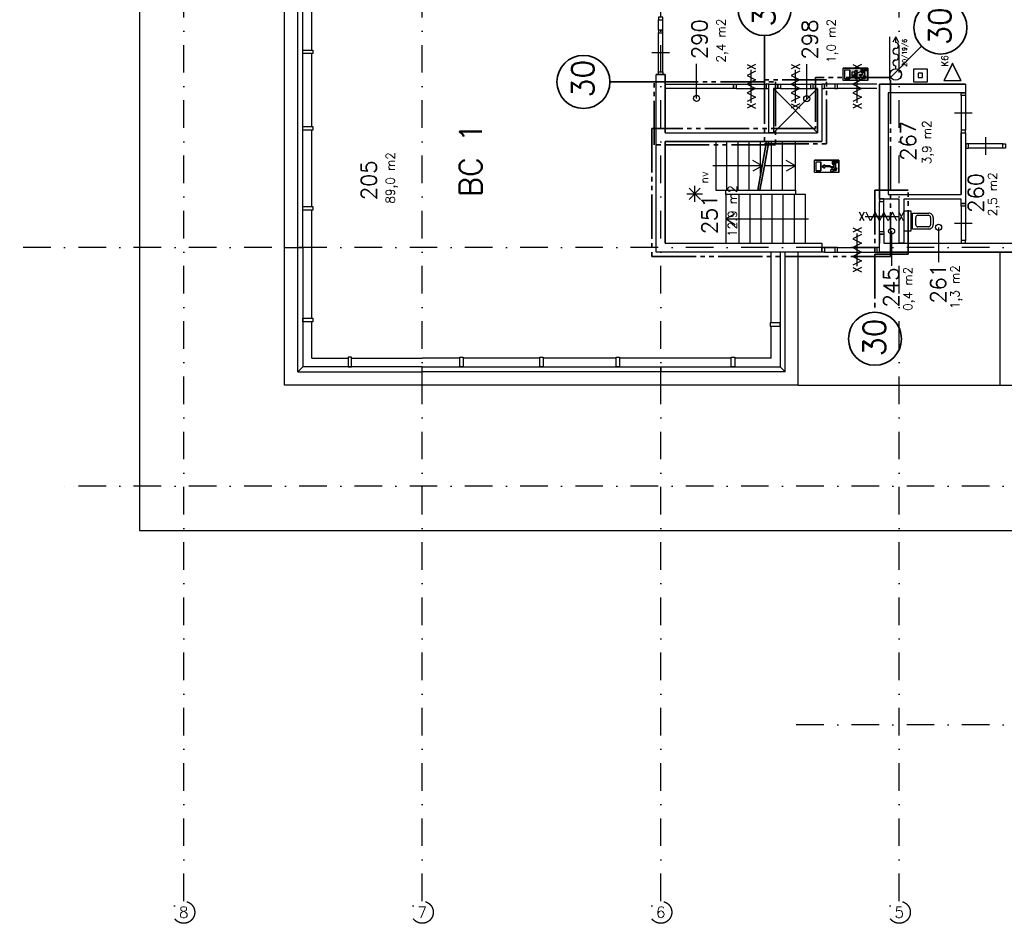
# Model space of a CAD drawing. Extents: x 36324 to 146208, y 143889 to 220609.
# Tile 11 of 21: x 101250 to 123541, y 143889 to 164339. Entities that reach past the tile are written whole.
import ezdxf
from ezdxf.enums import TextEntityAlignment as Align

# ---------------------------------------------------------------- set-up
doc = ezdxf.new("R2010")
doc.units = 0
doc.header["$LTSCALE"] = 100
doc.linetypes.add('B0302', pattern=[12.5, 6.25, -3.125, 0, -3.125])
doc.linetypes.add('B0804', pattern=[15, 10, -1, 1, -1, 1, -1])
for name, color, linetype in [('Bouwkundig', 253, 'CONTINUOUS'), ('Bouwkundig tekst', 252, 'CONTINUOUS'), ('Stramien', 252, 'B0302')]:
    doc.layers.add(name, color=color, linetype=linetype)
doc.layers.add('brandscheiding', color=40, linetype='B0804', lineweight=35)
doc.styles.add('bouwk tekst', font='romans.shx')
doc.styles.get("Standard").update_dxf_attribs({"font": 'romans.shx'})

msp = doc.modelspace()

# ---------------------------------------------------------------- hatches: boundary and pattern name
at = {"layer": 'brandscheiding'}
h = msp.add_hatch(color=256, dxfattribs=at)
h.paths.add_polyline_path([(119894, 162961), (119894, 163238), (120171, 163238), (120171, 163182), (120142, 163139), (120166, 163139), (120166, 163010), (120193, 163010), (120193, 163139), (120216, 163139), (120179, 163195), (120171, 163182), (120171, 163238), (120449, 163238), (120449, 162961)])
h.paths.add_polyline_path([(120042, 163201), (119931, 163201), (119931, 162998), (120042, 162998)], flags=16)
h.paths.add_polyline_path([(120264, 163100), (120264, 163076), (120296, 163076), (120296, 163043), (120296, 163043), (120296, 163043), (120297, 163043), (120297, 163043), (120298, 163043), (120298, 163043), (120299, 163042), (120303, 163041), (120304, 163041), (120310, 163038), (120310, 163038), (120316, 163033), (120316, 163033), (120320, 163030), (120320, 163029), (120323, 163024), (120323, 163023), (120327, 163014), (120327, 163014), (120328, 163007), (120327, 163007), (120388, 163007), (120403, 163067), (120380, 163067), (120370, 163030), (120343, 163030), (120375, 163099), (120375, 163187), (120439, 163187), (120439, 163211), (120351, 163211), (120351, 163137), (120324, 163172), (120324, 163234), (120301, 163234), (120301, 163164), (120340, 163113), (120319, 163066), (120319, 163100)], flags=16)
h.paths.add_polyline_path([(120272, 162987), (120272, 162987), (120275, 162985), (120278, 162982), (120279, 162982), (120282, 162981), (120283, 162980), (120284, 162980), (120283, 162980), (120284, 162980), (120286, 162980), (120290, 162979), (120294, 162979), (120298, 162980), (120302, 162981), (120302, 162981), (120306, 162983), (120306, 162984), (120309, 162986), (120310, 162987), (120311, 162987), (120311, 162987), (120313, 162989), (120315, 162993), (120317, 162996), (120318, 162998), (120318, 162999), (120318, 162998), (120319, 163002), (120319, 163003), (120319, 163006), (120319, 163010), (120318, 163014), (120317, 163018), (120315, 163022), (120315, 163021), (120313, 163025), (120310, 163028), (120307, 163030), (120303, 163032), (120299, 163034), (120299, 163034), (120295, 163035), (120293, 163035), (120292, 163035), (120289, 163035), (120286, 163034), (120286, 163034), (120282, 163033), (120278, 163032), (120277, 163031), (120275, 163029), (120272, 163027), (120270, 163025), (120270, 163025), (120267, 163021), (120267, 163021), (120266, 163018), (120266, 163018), (120264, 163014), (120264, 163012), (120264, 163011), (120264, 163007), (120264, 163003), (120265, 162999), (120265, 162998), (120266, 162995), (120267, 162994), (120267, 162994), (120267, 162994), (120267, 162994), (120268, 162992), (120269, 162990), (120270, 162990), (120269, 162990)], flags=16)

# ---------------------------------------------------------------- linework, layer by layer
at = {"layer": 'Bouwkundig', "linetype": 'Continuous'}
for p, q in [((120949, 162971), (120949, 163949)), ((120951, 162971), (120951, 163949)), ((121083, 163952), (121016, 163830)), ((121083, 163949), (121018, 163830)), ((121082, 163820), (121082, 163947)), ((121083, 163952), (121149, 163830)), ((121083, 163949), (121148, 163830)), ((121084, 163820), (121084, 163947)), ((116573, 162556), (116573, 163341)), ((119069, 162549), (119069, 163334)), ((120449, 163238, 2600), (119894, 163238, 2600)), ((119894, 162961, 2600), (119894, 163238, 2600)), ((119931, 163201, 2600), (120042, 163201, 2600)), ((119931, 162998, 2600), (119931, 163201, 2600)), ((120042, 162998, 2600), (120042, 163201, 2600)), ((120142, 163139, 2600), (120179, 163195, 2600)), ((120179, 163195, 2600), (120216, 163139, 2600)), ((120301, 163164, 2600), (120301, 163234, 2600)), ((120301, 163234, 2600), (120324, 163234, 2600)), ((120324, 163234, 2600), (120324, 163172, 2600)), ((120351, 163137, 2600), (120324, 163172, 2600)), ((120351, 163211, 2600), (120351, 163137, 2600)), ((120439, 163211, 2600), (120351, 163211, 2600)), ((120375, 163099, 2600), (120375, 163187, 2600)), ((120375, 163187, 2600), (120439, 163187, 2600)), ((120439, 163187, 2600), (120439, 163211, 2600)), ((120449, 162961, 2600), (120449, 163238, 2600)), ((121082, 163229), (121082, 163295)), ((121084, 163229), (121084, 163295)), ((120449, 162961, 2600), (119894, 162961, 2600)), ((119931, 162998, 2600), (120042, 162998, 2600)), ((120166, 163139, 2600), (120142, 163139, 2600)), ((120166, 163010, 2600), (120166, 163139, 2600)), ((120193, 163010, 2600), (120193, 163139, 2600)), ((120216, 163139, 2600), (120193, 163139, 2600)), ((120264, 163100, 2600), (120264, 163076, 2600)), ((120264, 163100, 2600), (120319, 163100, 2600)), ((120264, 163076, 2600), (120296, 163076, 2600)), ((120296, 163043, 2600), (120296, 163076, 2600)), ((120341, 163113, 2600), (120301, 163164, 2600)), ((120319, 163066, 2600), (120340, 163113, 2600)), ((120319, 163066, 2600), (120319, 163100, 2600)), ((120327, 163007, 2600), (120388, 163007, 2600)), ((120343, 163030, 2600), (120375, 163099, 2600)), ((120370, 163030, 2600), (120343, 163030, 2600)), ((120370, 163030, 2600), (120380, 163067, 2600)), ((120380, 163067, 2600), (120403, 163067, 2600)), ((120388, 163007, 2600), (120403, 163067, 2600)), ((119241, 160880, 2600), (119241, 161158, 2600)), ((119796, 161158, 2600), (119241, 161158, 2600)), ((119278, 160917, 2600), (119278, 161121, 2600)), ((119278, 161121, 2600), (119389, 161121, 2600)), ((119389, 160917, 2600), (119389, 161121, 2600)), ((119472, 161056, 2600), (119417, 161019, 2600)), ((119417, 161019, 2600), (119472, 160982, 2600)), ((119472, 161033, 2600), (119472, 161056, 2600)), ((119602, 161033, 2600), (119472, 161033, 2600)), ((119472, 160982, 2600), (119472, 161005, 2600)), ((119602, 161005, 2600), (119472, 161005, 2600)), ((119602, 161005, 2600), (119602, 161033, 2600)), ((119611, 161019, 2600), (119667, 161019, 2600)), ((119611, 161019, 2600), (119611, 160996, 2600)), ((119611, 160996, 2600), (119643, 160996, 2600)), ((119643, 160962, 2600), (119643, 160996, 2600)), ((119648, 161084, 2600), (119648, 161153, 2600)), ((119648, 161153, 2600), (119671, 161153, 2600)), ((119688, 161032, 2600), (119648, 161084, 2600)), ((119667, 160985, 2600), (119688, 161032, 2600)), ((119667, 160985, 2600), (119667, 161019, 2600)), ((119671, 161153, 2600), (119671, 161092, 2600)), ((119699, 161056, 2600), (119671, 161092, 2600)), ((119691, 160950, 2600), (119722, 161018, 2600)), ((119718, 160950, 2600), (119691, 160950, 2600)), ((119699, 161130, 2600), (119699, 161056, 2600)), ((119787, 161130, 2600), (119699, 161130, 2600)), ((119718, 160950, 2600), (119727, 160987, 2600)), ((119722, 161018, 2600), (119722, 161107, 2600)), ((119722, 161107, 2600), (119787, 161107, 2600)), ((119727, 160987, 2600), (119751, 160987, 2600)), ((119736, 160926, 2600), (119751, 160987, 2600)), ((119787, 161107, 2600), (119787, 161130, 2600)), ((119796, 160880, 2600), (119796, 161158, 2600)), ((119796, 160880, 2600), (119241, 160880, 2600)), ((119278, 160917, 2600), (119389, 160917, 2600)), ((119675, 160926, 2600), (119736, 160926, 2600)), ((116660, 160273, 2600), (116404, 160529, 2600)), ((116404, 160273, 2600), (116658, 160528, 2600)), ((116532, 160220, 2600), (116532, 160581, 2600)), ((116351, 160401, 2600), (116711, 160401, 2600)), ((122053, 159639), (122053, 158854)), ((120990, 159553), (120990, 158768)), ((118877, 156066), (123449, 156066))]:
    msp.add_line(p, q, dxfattribs=at)
for points in [[(103963, 180466), (103963, 152780), (138363, 152780), (138363, 187180), (127177, 187180)], [(107663, 159180), (107663, 180580)], [(110363, 156066), (107249, 156066), (107249, 175380)], [(107549, 159180), (107549, 175380)], [(107863, 163650), (107863, 165430)], [(115713, 164100), (115713, 164336)], [(115813, 164100), (115813, 164336)], [(115713, 163155), (115713, 164040)], [(115813, 163155), (115813, 164040)], [(107863, 161920), (107863, 163570)], [(115563, 163598), (115763, 163598), (115963, 163598)], [(117716, 163328), (117910, 163228)], [(117910, 163328), (117716, 163228)], [(117910, 163177), (117716, 163078), (117910, 162979), (117716, 162880), (117910, 162781), (117716, 162682), (117910, 162583), (117716, 162484)], [(117813, 162458), (117813, 163203)], [(118910, 163328), (118716, 163228)], [(118716, 163328), (118910, 163228)], [(118910, 163177), (118716, 163078), (118910, 162979), (118716, 162880), (118910, 162781), (118716, 162682), (118910, 162583), (118716, 162484)], [(118813, 162458), (118813, 163203)], [(120307, 163328), (120113, 163228)], [(120113, 163328), (120307, 163228)], [(120307, 163177), (120113, 163078), (120307, 162979), (120113, 162880), (120307, 162781), (120113, 162682), (120307, 162583), (120113, 162484)], [(120210, 162458), (120210, 163203)], [(121791, 162928), (121491, 162928), (121491, 163228), (121791, 163228), (121791, 162928)], [(115863, 163095), (115663, 163095)], [(115663, 163095), (115863, 163095)], [(115663, 161780), (115663, 163095)], [(115663, 161680), (115663, 163095)], [(115863, 161780), (115863, 163095)], [(115863, 163095), (115863, 161780)], [(117813, 162630), (117813, 162830), (117813, 163030)], [(118813, 162630), (118813, 162830), (118813, 163030)], [(120210, 162630), (120210, 162830), (120210, 163030)], [(115863, 162880), (117413, 162880)], [(115863, 162780), (115863, 162880)], [(117413, 162780), (115863, 162780)], [(117413, 162880), (117413, 162780)], [(117473, 162880), (118153, 162880)], [(117473, 162780), (118153, 162781)], [(118213, 162780), (118213, 162880)], [(118213, 162880), (118413, 162880)], [(118213, 161780), (118213, 162780)], [(118413, 162780), (118313, 162780)], [(118313, 162780), (118313, 161780)], [(118313, 162780), (119313, 161780)], [(118313, 161780), (119313, 162780)], [(118313, 162780), (118313, 161780)], [(118413, 162880), (118413, 162780)], [(118473, 162880), (119153, 162880)], [(118473, 162780), (119153, 162781)], [(119213, 162880), (119413, 162880)], [(119213, 162780), (119213, 162880)], [(119313, 162780), (119213, 162780)], [(119313, 162780), (119313, 161780)], [(119313, 161780), (119313, 162780)], [(119413, 162880), (119413, 161780)], [(119413, 162880), (119413, 161780)], [(119708, 162880), (119473, 162880)], [(119708, 162780), (119473, 162780)], [(120652, 162880), (119768, 162880)], [(120652, 162780), (119768, 162780)], [(120713, 159080), (126661, 159080), (126661, 162880)], [(120713, 160280), (120713, 162880)], [(120713, 162880), (122661, 162880)], [(122661, 162880), (120713, 162880), (120713, 160285)], [(122661, 162880), (122661, 162680)], [(120913, 162680), (120913, 160380)], [(122661, 162680), (120913, 162680)], [(122561, 162680), (122661, 162680)], [(122561, 162620), (122561, 161841)], [(122661, 162620), (122661, 161841)], [(117716, 162433), (117910, 162333)], [(117910, 162433), (117716, 162333)], [(118910, 162433), (118716, 162333)], [(118716, 162433), (118910, 162333)], [(120307, 162433), (120113, 162333)], [(120113, 162433), (120307, 162333)], [(122411, 162231), (122611, 162231), (122811, 162231)], [(107863, 160110), (107863, 161840)], [(115663, 159080), (115663, 161780)], [(115663, 159080), (115663, 161680)], [(115863, 161780), (119313, 161780)], [(118313, 161780), (118213, 161780)], [(118313, 161780), (119313, 161780)], [(119413, 161780), (119413, 161580)], [(122561, 161780), (122661, 161780)], [(122561, 161780), (122661, 161780)], [(122561, 161780), (122561, 160380)], [(122561, 160380), (122561, 161780)], [(122661, 161780), (122661, 161529)], [(122661, 161780), (122661, 160330)], [(123121, 161279), (123121, 161479), (123121, 161679)], [(119413, 161580), (115863, 161580)], [(115863, 159280), (115863, 161580), (119413, 161580)], [(115863, 161580), (115863, 159280)], [(117263, 160480), (117263, 161580)], [(117513, 160480), (117513, 161580)], [(117763, 160480), (117763, 161580)], [(118013, 161580), (118013, 160775)], [(118263, 161580), (118263, 160480)], [(118513, 161580), (118513, 160480)], [(122661, 161429), (122661, 160182)], [(122671, 161529), (122671, 161429)], [(123511, 161529), (122731, 161529)], [(123511, 161429), (122731, 161429)], [(118059, 161030), (116943, 161030)], [(118059, 161030), (117847, 161153)], [(118059, 161030), (117847, 160907)], [(118813, 161030), (118109, 161030)], [(118813, 161030), (118600, 161153)], [(118813, 161030), (118600, 160907)], [(117238, 160380), (117238, 160480)], [(117538, 159280), (117538, 160380)], [(117788, 159280), (117788, 160380)], [(118038, 159280), (118038, 160380)], [(118288, 159280), (118288, 160380)], [(118538, 159280), (118538, 160380)], [(118788, 159280), (118788, 160380)], [(118813, 160480), (118813, 160380)], [(121163, 160280), (120713, 160280)], [(120913, 160380), (121213, 160380)], [(120913, 160380), (122561, 160380)], [(121163, 159280), (121163, 160280)], [(121213, 160380), (122561, 160380)], [(121263, 160280), (121263, 159280)], [(122561, 160280), (121263, 160280)], [(122561, 160182), (122561, 160280)], [(122661, 160330), (122661, 160182)], [(120713, 159545), (120713, 160226)], [(120813, 159545), (120813, 160226)], [(122661, 160182), (122561, 160182)], [(122561, 160122), (122561, 159343)], [(122661, 160122), (122661, 159343)], [(107863, 157582), (107863, 160030)], [(117238, 159830), (117451, 159953)], [(117238, 159830), (117451, 159953)], [(117238, 159830), (119108, 159830)], [(117238, 159830), (117451, 159707)], [(117238, 159830), (117451, 159707)], [(120365, 159789), (120265, 159982)], [(120365, 159982), (120265, 159789)], [(120390, 159885), (121135, 159885)], [(121109, 159789), (121010, 159982), (120911, 159789), (120812, 159982), (120713, 159789), (120614, 159982), (120515, 159789), (120416, 159982)], [(120963, 159885), (120763, 159885), (120563, 159885)], [(121260, 159789), (121160, 159982)], [(121260, 159982), (121160, 159789)], [(121460, 159601), (121460, 159959), (121830, 159959)], [(121537, 159698), (121537, 159862)], [(121587, 159912), (121823, 159912)], [(121873, 159862), (121873, 159698)], [(121930, 159859), (121930, 159701)], [(120306, 159628), (120113, 159528)], [(120113, 159628), (120306, 159528)], [(121283, 159780), (121263, 159780)], [(121823, 159648), (121587, 159648)], [(122411, 159733), (122611, 159733), (122811, 159733)], [(120306, 159477), (120113, 159378), (120306, 159279), (120113, 159180), (120306, 159081), (120113, 158982), (120306, 158883), (120113, 158784)], [(120210, 158758), (120210, 159503)], [(120713, 159485), (120713, 159280)], [(120713, 159280), (120713, 159485)], [(120713, 159485), (120813, 159485)], [(120713, 159485), (120813, 159485)], [(120813, 159485), (120813, 159280)], [(120813, 159485), (120813, 159280)], [(121830, 159601), (121460, 159601)], [(107249, 159180), (107549, 159180)], [(107549, 159180), (107663, 159180)], [(107863, 157582), (107863, 159180)], [(115863, 159280), (119413, 159280)], [(119413, 159280), (119413, 159080)], [(119713, 159180), (119464, 159180)], [(119473, 159180), (119707, 159180)], [(119767, 159180), (120652, 159180)], [(120210, 158930), (120210, 159130), (120210, 159330)], [(120713, 159080), (120713, 159280)], [(120813, 159280), (126461, 159280)], [(121263, 159280), (121163, 159280)], [(122561, 159282), (122561, 159280)], [(122561, 159280), (122661, 159280)], [(122661, 159282), (122661, 159280)], [(119413, 159080), (115663, 159080)], [(118263, 157482), (118263, 159080)], [(118877, 156066), (118877, 159080)], [(119473, 159081), (119707, 159081)], [(119767, 159081), (120652, 159081)], [(126661, 159080), (120713, 159080)], [(123449, 156066), (123449, 159080)], [(120306, 158733), (120113, 158633)], [(120113, 158733), (120306, 158633)], [(107863, 156680), (107863, 157502)], [(118263, 156680), (118263, 157402)], [(107863, 156680), (108685, 156680)], [(108765, 156680), (110363, 156680)], [(111213, 156680), (110363, 156680)], [(113023, 156680), (111293, 156680)], [(114753, 156680), (113103, 156680)], [(115763, 156680), (114833, 156680)], [(117361, 156680), (115763, 156680)], [(118263, 156680), (117441, 156680)], [(110363, 156480), (115763, 156480)], [(110363, 156366), (110363, 156480)], [(115763, 156366), (110363, 156366)], [(110363, 156066), (110363, 156366)], [(115763, 156480), (115763, 156366)], [(115763, 156066), (115763, 156366)], [(115763, 156066), (110363, 156066)], [(118877, 156066), (115763, 156066)], [(123449, 156066), (126563, 156066)]]:
    msp.add_lwpolyline(points, dxfattribs=at)
for points in [[(115713, 164395), (115713, 164336), (115813, 164336), (115813, 164395)], [(115713, 164100), (115713, 164040), (115813, 164040), (115813, 164100)], [(107663, 163570), (107663, 163650), (107883, 163650), (107883, 163570)], [(122369, 162963), (122564, 162963), (122369, 163354), (122173, 162963)], [(122369, 162966), (122560, 162966), (122369, 163349), (122177, 162966)], [(115713, 163095), (115713, 163155), (115813, 163155), (115813, 163095)], [(120157, 163059), (120097, 163059), (120097, 163159), (120157, 163159)], [(121691, 163028), (121691, 163128), (121591, 163128), (121591, 163028)], [(117413, 162880), (117473, 162880), (117473, 162780), (117413, 162780)], [(118213, 162880), (118153, 162880), (118153, 162781), (118213, 162781)], [(118413, 162880), (118473, 162880), (118473, 162780), (118413, 162780)], [(119213, 162880), (119153, 162880), (119153, 162781), (119213, 162781)], [(119413, 162780), (119473, 162780), (119473, 162880), (119413, 162880)], [(119708, 162780), (119768, 162780), (119768, 162880), (119708, 162880)], [(122661, 162680), (122661, 162620), (122561, 162620), (122561, 162680)], [(107663, 161840), (107663, 161920), (107883, 161920), (107883, 161840)], [(122661, 161781), (122661, 161841), (122561, 161841), (122561, 161781)], [(117013, 161580), (117013, 160480), (118813, 160480), (118813, 161580)], [(122671, 161429), (122731, 161429), (122731, 161529), (122671, 161529)], [(123571, 161429), (123511, 161429), (123511, 161529), (123571, 161529)], [(119038, 159280), (119038, 160380), (117238, 160380), (117238, 159280)], [(120713, 160285), (120713, 160226), (120813, 160226), (120813, 160285)], [(107663, 160030), (107663, 160110), (107883, 160110), (107883, 160030)], [(122661, 160182), (122661, 160122), (122561, 160122), (122561, 160182)], [(121435, 159562), (121435, 160006), (121270, 160006), (121270, 159562)], [(120713, 159485), (120713, 159545), (120813, 159545), (120813, 159485)], [(107549, 156366), (107549, 159180), (107663, 159180), (107663, 156480)], [(119413, 159180), (119473, 159180), (119473, 159081), (119413, 159081)], [(119767, 159180), (119707, 159180), (119707, 159081), (119767, 159081)], [(120712, 159180), (120652, 159180), (120652, 159081), (120712, 159081)], [(122661, 159283), (122661, 159343), (122561, 159343), (122561, 159283)], [(118577, 156366), (118577, 159080), (118463, 159080), (118463, 156480)], [(107663, 157502), (107663, 157582), (107883, 157582), (107883, 157502)], [(118463, 157402), (118463, 157482), (118243, 157482), (118243, 157402)], [(108685, 156480), (108765, 156480), (108765, 156700), (108685, 156700)], [(111293, 156480), (111213, 156480), (111213, 156700), (111293, 156700)], [(113103, 156480), (113023, 156480), (113023, 156700), (113103, 156700)], [(114833, 156480), (114753, 156480), (114753, 156700), (114833, 156700)], [(117441, 156480), (117361, 156480), (117361, 156700), (117441, 156700)], [(107549, 156366), (110363, 156366), (110363, 156480), (107663, 156480)], [(118577, 156366), (115763, 156366), (115763, 156480), (118463, 156480)]]:
    msp.add_lwpolyline(points, close=True, dxfattribs=at)
at = {"layer": 'Bouwkundig', "linetype": 'Continuous', "elevation": 2600}
for points in [[(120449, 163238), (120449, 162961), (119894, 162961), (119894, 163238), (120449, 163238)], [(120042, 163201), (120042, 162998), (119931, 162998), (119931, 163201), (120042, 163201)], [(120166, 163010), (120193, 163010), (120193, 163139), (120216, 163139), (120179, 163195), (120142, 163139), (120166, 163139), (120166, 163010)], [(120439, 163211), (120439, 163187), (120375, 163187), (120375, 163099), (120343, 163030), (120370, 163030), (120380, 163067), (120403, 163067), (120388, 163007), (120327, 163007), (120327, 163013), (120326, 163015), (120326, 163018), (120325, 163021), (120323, 163024), (120322, 163027), (120320, 163029), (120318, 163031), (120317, 163033), (120314, 163035), (120311, 163037), (120308, 163039), (120305, 163040), (120301, 163042), (120298, 163043), (120296, 163043), (120296, 163076), (120264, 163076), (120264, 163100), (120319, 163100), (120319, 163066), (120340, 163113), (120301, 163164), (120301, 163234), (120324, 163234), (120324, 163172), (120351, 163137), (120351, 163211), (120439, 163211)], [(120272, 162987), (120271, 162988), (120270, 162989), (120269, 162991), (120268, 162992), (120268, 162993), (120267, 162994), (120266, 162995), (120266, 162996), (120265, 162998), (120265, 162999), (120264, 163000), (120264, 163002), (120264, 163003), (120264, 163004), (120264, 163006), (120264, 163007), (120264, 163008), (120264, 163010), (120264, 163011), (120264, 163012), (120264, 163014), (120265, 163015), (120265, 163016), (120266, 163018), (120266, 163019), (120267, 163020), (120268, 163021), (120268, 163022), (120269, 163024), (120270, 163025), (120271, 163026), (120272, 163027), (120273, 163028), (120274, 163029), (120275, 163029), (120276, 163030), (120277, 163031), (120278, 163032), (120279, 163032), (120281, 163033), (120282, 163033), (120283, 163034), (120285, 163034), (120286, 163034), (120287, 163034), (120289, 163035), (120290, 163035), (120291, 163035), (120293, 163035), (120294, 163035), (120295, 163034), (120297, 163034), (120298, 163034), (120299, 163034), (120301, 163033), (120302, 163033), (120303, 163032), (120304, 163032), (120306, 163031), (120307, 163030), (120308, 163029), (120309, 163029), (120310, 163028), (120311, 163027), (120312, 163026), (120313, 163025), (120314, 163024), (120314, 163022), (120315, 163021), (120316, 163020), (120316, 163019), (120317, 163018), (120317, 163016), (120318, 163015), (120318, 163014), (120319, 163012), (120319, 163011), (120319, 163010), (120319, 163008), (120319, 163007), (120319, 163006), (120319, 163004), (120319, 163003), (120319, 163002), (120318, 163000), (120318, 162999), (120317, 162998), (120317, 162996), (120316, 162995), (120316, 162994), (120315, 162993), (120314, 162992), (120314, 162991), (120313, 162989), (120312, 162988), (120311, 162987), (120310, 162986), (120309, 162986), (120308, 162985), (120307, 162984), (120306, 162983), (120304, 162983), (120303, 162982), (120302, 162981), (120301, 162981), (120299, 162981), (120298, 162980), (120297, 162980), (120295, 162980), (120294, 162979), (120293, 162979), (120291, 162979), (120290, 162979), (120289, 162979), (120287, 162980), (120286, 162980), (120285, 162980), (120283, 162981), (120282, 162981), (120281, 162981), (120279, 162982), (120278, 162983), (120277, 162983), (120276, 162984), (120275, 162985), (120274, 162986), (120273, 162986), (120272, 162987)], [(120319, 163003), (120318, 162998), (120315, 162993), (120313, 162989), (120310, 162987), (120307, 162984), (120303, 162982), (120297, 162980), (120290, 162979), (120283, 162980), (120279, 162982), (120277, 162983), (120275, 162985), (120272, 162987), (120269, 162990), (120267, 162994), (120265, 162998), (120264, 163004), (120264, 163008), (120264, 163011), (120265, 163017), (120267, 163021), (120270, 163025), (120274, 163029), (120277, 163031), (120282, 163033), (120286, 163034), (120293, 163035), (120299, 163034), (120303, 163032), (120306, 163030), (120310, 163028), (120313, 163025), (120316, 163021), (120317, 163017), (120318, 163013), (120319, 163010), (120319, 163006), (120319, 163003)], [(120327, 163007), (120327, 163007), (120327, 163008), (120327, 163008), (120327, 163009), (120327, 163009), (120327, 163009), (120327, 163010), (120327, 163010), (120327, 163011), (120327, 163011), (120327, 163012), (120327, 163012), (120327, 163012), (120327, 163013), (120327, 163013), (120327, 163014), (120327, 163014), (120327, 163014), (120327, 163015), (120327, 163015), (120326, 163016), (120326, 163016), (120326, 163016), (120326, 163017), (120326, 163017), (120326, 163017), (120326, 163018), (120326, 163018), (120326, 163019), (120325, 163019), (120325, 163019), (120325, 163020), (120325, 163020), (120325, 163021), (120325, 163021), (120325, 163021), (120324, 163022), (120324, 163022), (120324, 163022), (120324, 163023), (120324, 163023), (120323, 163024), (120323, 163024), (120323, 163024), (120323, 163025), (120323, 163025), (120323, 163025), (120322, 163026), (120322, 163026), (120322, 163026), (120322, 163027), (120321, 163027), (120321, 163027), (120321, 163028), (120321, 163028), (120321, 163028), (120320, 163029), (120320, 163029), (120320, 163029), (120320, 163030), (120319, 163030), (120319, 163030), (120319, 163031), (120318, 163031), (120318, 163031), (120318, 163032), (120318, 163032), (120317, 163032), (120317, 163032), (120317, 163033), (120317, 163033), (120316, 163033), (120316, 163034), (120316, 163034), (120315, 163034), (120315, 163034), (120315, 163035), (120314, 163035), (120314, 163035), (120314, 163035), (120313, 163036), (120313, 163036), (120313, 163036), (120312, 163036), (120312, 163037), (120312, 163037), (120311, 163037), (120311, 163037), (120311, 163037), (120310, 163038), (120310, 163038), (120310, 163038), (120309, 163038), (120309, 163039), (120309, 163039), (120308, 163039), (120308, 163039), (120308, 163039), (120307, 163039), (120307, 163040), (120306, 163040), (120306, 163040), (120306, 163040), (120305, 163040), (120305, 163040), (120305, 163041), (120304, 163041), (120304, 163041), (120303, 163041), (120303, 163041), (120303, 163041), (120302, 163041), (120302, 163042), (120302, 163042), (120301, 163042), (120301, 163042), (120300, 163042), (120300, 163042), (120300, 163042), (120299, 163042), (120299, 163042), (120298, 163042), (120298, 163043), (120298, 163043), (120297, 163043), (120297, 163043), (120296, 163043), (120296, 163043)], [(119796, 161158), (119796, 160880), (119241, 160880), (119241, 161158), (119796, 161158)], [(119389, 161121), (119389, 160917), (119278, 160917), (119278, 161121), (119389, 161121)], [(119602, 161033), (119602, 161005), (119472, 161005), (119472, 160982), (119417, 161019), (119472, 161056), (119472, 161033), (119602, 161033)], [(119787, 161130), (119787, 161107), (119722, 161107), (119722, 161018), (119691, 160950), (119718, 160950), (119727, 160987), (119751, 160987), (119736, 160926), (119675, 160926), (119674, 160932), (119674, 160935), (119673, 160937), (119672, 160940), (119671, 160944), (119669, 160946), (119668, 160948), (119666, 160950), (119664, 160952), (119661, 160955), (119658, 160957), (119655, 160959), (119652, 160960), (119648, 160961), (119645, 160962), (119643, 160963), (119643, 160996), (119611, 160996), (119611, 161019), (119667, 161019), (119667, 160985), (119688, 161032), (119648, 161084), (119648, 161153), (119671, 161153), (119671, 161092), (119699, 161056), (119699, 161130), (119787, 161130)], [(119619, 160907), (119618, 160908), (119617, 160909), (119617, 160910), (119616, 160911), (119615, 160912), (119614, 160913), (119614, 160915), (119613, 160916), (119613, 160917), (119612, 160918), (119612, 160920), (119612, 160921), (119611, 160922), (119611, 160924), (119611, 160925), (119611, 160926), (119611, 160928), (119611, 160929), (119611, 160931), (119612, 160932), (119612, 160933), (119612, 160934), (119613, 160936), (119613, 160937), (119614, 160938), (119614, 160940), (119615, 160941), (119616, 160942), (119617, 160943), (119617, 160944), (119618, 160945), (119619, 160946), (119620, 160947), (119621, 160948), (119622, 160949), (119623, 160950), (119625, 160950), (119626, 160951), (119627, 160952), (119628, 160952), (119629, 160953), (119631, 160953), (119632, 160953), (119633, 160954), (119635, 160954), (119636, 160954), (119637, 160954), (119639, 160954), (119640, 160954), (119642, 160954), (119643, 160954), (119644, 160954), (119646, 160953), (119647, 160953), (119648, 160953), (119649, 160952), (119651, 160952), (119652, 160951), (119653, 160950), (119654, 160950), (119655, 160949), (119656, 160948), (119657, 160947), (119658, 160946), (119659, 160945), (119660, 160944), (119661, 160943), (119662, 160942), (119663, 160941), (119663, 160940), (119664, 160938), (119664, 160937), (119665, 160936), (119665, 160934), (119666, 160933), (119666, 160932), (119666, 160931), (119666, 160929), (119666, 160928), (119667, 160926), (119666, 160925), (119666, 160924), (119666, 160922), (119666, 160921), (119666, 160920), (119665, 160918), (119665, 160917), (119664, 160916), (119664, 160915), (119663, 160913), (119663, 160912), (119662, 160911), (119661, 160910), (119660, 160909), (119659, 160908), (119658, 160907), (119657, 160906), (119656, 160905), (119655, 160904), (119654, 160903), (119653, 160903), (119652, 160902), (119651, 160901), (119649, 160901), (119648, 160900), (119647, 160900), (119646, 160900), (119644, 160899), (119643, 160899), (119642, 160899), (119640, 160899), (119639, 160899), (119637, 160899), (119636, 160899), (119635, 160899), (119633, 160899), (119632, 160900), (119631, 160900), (119629, 160900), (119628, 160901), (119627, 160901), (119626, 160902), (119625, 160903), (119623, 160903), (119622, 160904), (119621, 160905), (119620, 160906), (119619, 160907)], [(119666, 160922), (119665, 160918), (119663, 160913), (119660, 160909), (119658, 160906), (119654, 160903), (119650, 160901), (119644, 160899), (119637, 160899), (119631, 160900), (119627, 160901), (119625, 160903), (119622, 160904), (119620, 160906), (119617, 160909), (119614, 160913), (119613, 160917), (119611, 160923), (119611, 160927), (119611, 160931), (119613, 160936), (119615, 160940), (119618, 160944), (119622, 160948), (119625, 160950), (119629, 160952), (119633, 160954), (119640, 160954), (119646, 160953), (119651, 160952), (119654, 160950), (119657, 160947), (119660, 160944), (119663, 160940), (119665, 160937), (119666, 160933), (119666, 160930), (119666, 160925), (119666, 160922)], [(119675, 160926), (119675, 160927), (119675, 160927), (119675, 160928), (119675, 160928), (119675, 160928), (119675, 160929), (119675, 160929), (119675, 160930), (119675, 160930), (119675, 160931), (119675, 160931), (119675, 160931), (119675, 160932), (119674, 160932), (119674, 160933), (119674, 160933), (119674, 160933), (119674, 160934), (119674, 160934), (119674, 160935), (119674, 160935), (119674, 160935), (119674, 160936), (119674, 160936), (119673, 160936), (119673, 160937), (119673, 160937), (119673, 160938), (119673, 160938), (119673, 160938), (119673, 160939), (119673, 160939), (119672, 160940), (119672, 160940), (119672, 160940), (119672, 160941), (119672, 160941), (119672, 160941), (119671, 160942), (119671, 160942), (119671, 160943), (119671, 160943), (119671, 160943), (119671, 160944), (119670, 160944), (119670, 160944), (119670, 160945), (119670, 160945), (119670, 160945), (119669, 160946), (119669, 160946), (119669, 160946), (119669, 160947), (119668, 160947), (119668, 160947), (119668, 160948), (119668, 160948), (119667, 160948), (119667, 160949), (119667, 160949), (119667, 160949), (119666, 160950), (119666, 160950), (119666, 160950), (119666, 160951), (119665, 160951), (119665, 160951), (119665, 160951), (119665, 160952), (119664, 160952), (119664, 160952), (119664, 160953), (119663, 160953), (119663, 160953), (119663, 160953), (119662, 160954), (119662, 160954), (119662, 160954), (119662, 160955), (119661, 160955), (119661, 160955), (119661, 160955), (119660, 160956), (119660, 160956), (119660, 160956), (119659, 160956), (119659, 160956), (119659, 160957), (119658, 160957), (119658, 160957), (119658, 160957), (119657, 160958), (119657, 160958), (119656, 160958), (119656, 160958), (119656, 160958), (119655, 160959), (119655, 160959), (119655, 160959), (119654, 160959), (119654, 160959), (119654, 160959), (119653, 160960), (119653, 160960), (119652, 160960), (119652, 160960), (119652, 160960), (119651, 160960), (119651, 160960), (119651, 160961), (119650, 160961), (119650, 160961), (119649, 160961), (119649, 160961), (119649, 160961), (119648, 160961), (119648, 160961), (119647, 160962), (119647, 160962), (119647, 160962), (119646, 160962), (119646, 160962), (119645, 160962), (119645, 160962), (119645, 160962), (119644, 160962), (119644, 160962), (119643, 160962)]]:
    msp.add_lwpolyline(points, dxfattribs=at)
for points in [[(120327, 163007), (120327, 163014), (120323, 163024), (120320, 163029), (120316, 163033), (120310, 163038), (120304, 163041), (120299, 163042), (120296, 163043), (120296, 163076), (120264, 163076), (120264, 163100), (120319, 163100), (120319, 163066), (120340, 163113), (120301, 163164), (120301, 163234), (120324, 163234), (120324, 163172), (120351, 163137), (120351, 163211), (120439, 163211), (120439, 163187), (120375, 163187), (120375, 163099), (120343, 163030), (120370, 163030), (120380, 163067), (120403, 163067), (120388, 163007)], [(119675, 160926), (119674, 160933), (119671, 160943), (119667, 160949), (119664, 160952), (119658, 160957), (119651, 160960), (119646, 160962), (119643, 160963), (119643, 160996), (119611, 160996), (119611, 161019), (119667, 161019), (119667, 160985), (119688, 161032), (119648, 161084), (119648, 161153), (119671, 161153), (119671, 161092), (119699, 161056), (119699, 161130), (119787, 161130), (119787, 161107), (119722, 161107), (119722, 161018), (119691, 160950), (119718, 160950), (119727, 160987), (119751, 160987), (119736, 160926)]]:
    msp.add_lwpolyline(points, close=True, dxfattribs=at)
at = {"layer": 'Bouwkundig', "linetype": 'Continuous'}
for points in [[(121587, 159912, 0.414213), (121537, 159862)], [(121873, 159862, 0.414214), (121823, 159912)], [(121930, 159859, 0.414214), (121830, 159959)], [(121537, 159698, 0.414214), (121587, 159648)], [(121823, 159648, 0.414214), (121873, 159698)], [(121830, 159601, 0.414214), (121930, 159701)]]:
    msp.add_lwpolyline(points, format="xyb", dxfattribs=at)
for centre, radius in [((121082, 163098), 131), ((121082, 163098), 129), ((116573, 162556), 68.8), ((119069, 162549), 68.8), ((120990, 159553), 68.8), ((122053, 159639), 68.8)]:
    msp.add_circle(centre, radius, dxfattribs=at)
for centre, radius, start, end in [((121082, 163623), 65.6, 90, 270), ((121082, 163623), 63.9, 90, 270), ((121082, 163754), 67.3, 270, 90), ((121082, 163754), 65.6, 270, 90), ((121082, 163360), 65.6, 90, 270), ((121082, 163360), 63.9, 90, 270), ((121082, 163492), 67.3, 270, 90), ((121082, 163492), 65.6, 270, 90)]:
    msp.add_arc(centre, radius, start, end, dxfattribs=at)
at = {"layer": 'brandscheiding'}
for p, q in [((118113, 162980), (118113, 163980)), ((120963, 163030), (121670, 163737)), ((115613, 162930), (114613, 162930)), ((120613, 159029), (120613, 157717))]:
    msp.add_line(p, q, dxfattribs=at)
for points in [[(120963, 163030), (119263, 163030), (119263, 161880), (115563, 161880), (115563, 158980), (120963, 158980)], [(119513, 162980), (118113, 162980), (118113, 161530), (119513, 161530)], [(120613, 160480), (120613, 159029), (121363, 159029), (121363, 160480)]]:
    msp.add_lwpolyline(points, close=True, dxfattribs=at)
for points in [[(118363, 161505), (115613, 161505), (115613, 162930), (118363, 162930), (118363, 161505)], [(118159, 161580), (118059, 161030), (117959, 160480)], [(118209, 161580), (118109, 161030), (118009, 160480)], [(122611, 159282), (122611, 159280)]]:
    msp.add_lwpolyline(points, dxfattribs=at)
at = {"layer": 'brandscheiding', "linetype": 'Continuous'}
for centre in [(118113, 164580), (122094, 164162), (114013, 162930), (120613, 157117)]:
    msp.add_circle(centre, 600, dxfattribs=at)
at = {"layer": 'Stramien'}
for p, q in [((104963, 144389), (104963, 220481)), ((110363, 144389), (110363, 220481)), ((115763, 144389), (115763, 220481)), ((121163, 144389), (121163, 220481)), ((145708, 159180), (36324, 159180)), ((145708, 153780), (102012, 153780)), ((145708, 148380), (118607, 148380))]:
    msp.add_line(p, q, dxfattribs=at)
for centre in [(104963, 144139), (110363, 144139), (115763, 144139), (121163, 144139)]:
    msp.add_circle(centre, 250, dxfattribs=at)

# ---------------------------------------------------------------- texts
at = {"layer": 'Bouwkundig tekst', "linetype": 'Continuous'}
for s, height, p in [('290', 350, (116816, 163447)), ('298', 350, (119312, 163440)), ('267', 350, (121541, 161144)), ('BC 1', 500, (111709, 160327)), ('205', 350, (109331, 160253)), ('260', 350, (123073, 159968)), ('251', 350, (117040, 159483)), ('245', 350, (121155, 157828)), ('261', 350, (122219, 157914))]:
    msp.add_text(s, height=height, rotation=90, dxfattribs=at).set_placement(p)
for s, height, p in [('20/19/6', 102, (121281, 163274)), ('K6', 148.7, (122193, 163273))]:
    msp.add_text(s, height=height, rotation=90, dxfattribs=at).set_placement(p, align=Align.MIDDLE_LEFT)
msp.add_text('nv', height=185.9, rotation=90, dxfattribs=at).set_placement((116747, 160766, 2600), align=Align.MIDDLE)
at = {"layer": 'Bouwkundig tekst', "linetype": 'Continuous', "char_height": 200, "width": 1805, "attachment_point": 1, "rotation": 90, "style": 'bouwk tekst'}
for s, insert in [('2,4 m2', (117026, 163369)), ('1,0 m2', (119522, 163362)), ('3,9 m2', (121684, 161066)), ('89,0 m2', (109541, 160175)), ('2,5 m2', (123175, 159890)), ('12.9 m2', (117285, 159423)), ('0,4 m2', (121258, 157750)), ('1,3 m2', (122323, 157789))]:
    msp.add_mtext(s, dxfattribs=dict(at, insert=insert))
at = {"layer": 'brandscheiding', "linetype": 'Continuous'}
for p in [(118349, 164183), (122331, 163764), (114249, 162578), (120849, 156719)]:
    msp.add_text('30', height=500, rotation=90, dxfattribs=at).set_placement(p)
at = {"layer": 'Stramien', "style": 'bouwk tekst'}
for s, p in [('8', (104963, 144139)), ('7', (110363, 144139)), ('6', (115763, 144139)), ('5', (121163, 144139))]:
    msp.add_text(s, height=250, dxfattribs=at).set_placement(p, align=Align.MIDDLE)

doc.saveas('drawing.dxf')
